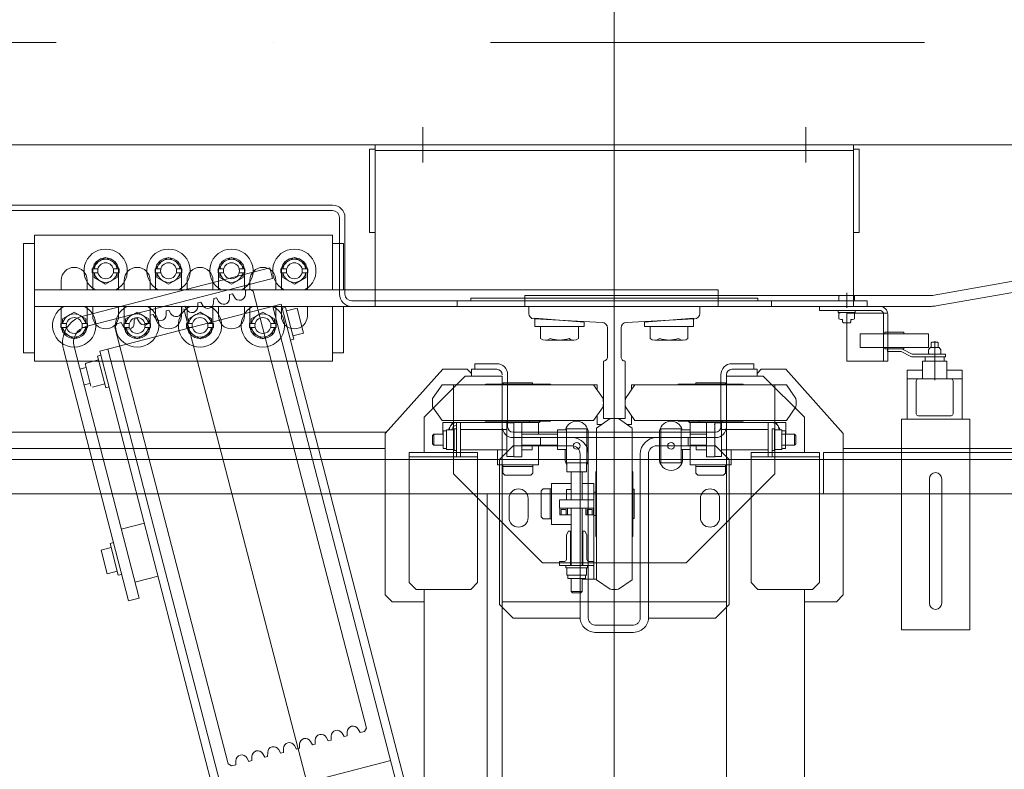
# Model space of a CAD drawing. Header units: millimetres. Extents: x 144573 to 336993, y 74252 to 247042.
# Tile 136 of 256: x 162290 to 163010, y 185924 to 186472. Entities that reach past the tile are written whole.
import ezdxf

# ---------------------------------------------------------------- set-up
doc = ezdxf.new("R2010")
doc.units = ezdxf.units.MM
doc.linetypes.add('ČERCHOVANÁ', pattern=[25.4, 12.7, -6.35, 0, -6.35])
for name, color, linetype, lineweight in [('NOVÁ TENKÁ', 255, 'Continuous', 0), ('OSY', 255, 'Continuous', 0), ('TEXT_35', 255, 'Continuous', 0), ('ŽB', 255, 'Continuous', 0)]:
    doc.layers.add(name, color=color, linetype=linetype, lineweight=lineweight)

# ---------------------------------------------------------------- blocks, each defined once
blk = doc.blocks.new('ev výtah')
at = {"layer": 'NOVÁ TENKÁ'}
for p, q in [((31110.44, 11297.41), (31110.44, 12972.41)), ((31085.44, 11297.41), (31085.44, 12947.41)), ((31118.44, 12196.91), (31118.44, 12529.41)), ((31130.44, 12196.01), (31130.44, 12511.41)), ((31292.44, 12476.91), (31292.44, 12235.41)), ((31296.44, 12476.91), (31296.44, 12235.41)), ((31188.44, 12461.41), (31268.44, 12461.41)), ((31188.44, 12453.41), (31188.44, 12461.41)), ((31268.44, 12453.41), (31268.44, 12461.41)), ((31182.44, 12235.41), (31182.44, 12453.41)), ((31182.44, 12453.41), (31274.44, 12453.41)), ((31222.44, 12453.41), (31222.44, 11953.41)), ((31234.44, 12453.41), (31234.44, 11953.41)), ((31274.44, 12453.41), (31274.44, 12235.41)), ((31007.05, 12384.76), (31191.01, 12432.3)), ((31203.55, 12432.88), (31198.66, 12424.41)), ((31207.03, 12432.88), (31203.55, 12432.88)), ((31209.85, 12434.19), (31207.03, 12434.19)), ((31207.03, 12434.19), (31207.03, 12430.05)), ((31208.44, 12433.91), (31217.44, 12433.91)), ((31209.85, 12430.05), (31209.85, 12434.19)), ((31213.33, 12432.88), (31209.85, 12432.88)), ((31218.22, 12424.41), (31213.33, 12432.88)), ((31217.44, 12433.91), (31222.44, 12433.91)), ((31241.44, 12433.91), (31234.44, 12433.91)), ((31009.05, 12377.02), (31193.01, 12424.56)), ((31198.66, 12424.41), (31203.55, 12415.94)), ((31213.33, 12415.94), (31218.22, 12424.41)), ((31179.78, 12416.21), (31164.09, 12412.16)), ((31164.93, 12417.3), (31166.12, 12412.68)), ((31176.55, 12420.31), (31177.74, 12415.69)), ((31183.21, 12406.53), (31180.87, 12415.57)), ((31203.55, 12415.94), (31207.03, 12415.94)), ((31207.03, 12414.63), (31207.03, 12418.76)), ((31207.63, 12415.94), (31242.91, 12279.43)), ((31208.44, 12414.91), (31217.44, 12414.91)), ((31209.85, 12418.76), (31209.85, 12414.63)), ((31209.85, 12415.94), (31213.33, 12415.94)), ((31215.37, 12417.95), (31250.66, 12281.43)), ((31217.44, 12414.91), (31222.44, 12414.91)), ((31234.44, 12414.91), (31241.44, 12414.91)), ((31165.78, 12402.03), (31163.45, 12411.06)), ((31209.85, 12414.63), (31207.03, 12414.63)), ((31222.44, 12410.91), (31215.44, 12410.91)), ((31239.44, 12410.91), (31234.44, 12410.91)), ((31243.55, 12409.88), (31238.66, 12401.41)), ((31248.44, 12410.91), (31239.44, 12410.91)), ((31247.03, 12409.88), (31243.55, 12409.88)), ((31247.03, 12407.05), (31247.03, 12411.19)), ((31247.03, 12411.19), (31249.85, 12411.19)), ((31249.85, 12411.19), (31249.85, 12407.05)), ((31253.33, 12409.88), (31249.85, 12409.88)), ((31258.22, 12401.41), (31253.33, 12409.88)), ((31189.64, 12405.61), (30700.71, 12279.25)), ((31044.24, 12404.7), (31026.82, 12400.2)), ((31044.24, 12404.7), (31044.45, 12403.93)), ((31046.12, 12397.44), (31044.45, 12403.93)), ((31186.11, 12407.28), (31162.87, 12401.28)), ((31163.5, 12398.86), (31162.87, 12401.28)), ((31186.74, 12404.86), (31186.11, 12407.28)), ((31224, 12272.99), (31189.64, 12405.61)), ((31238.66, 12401.41), (31243.55, 12392.94)), ((31253.33, 12392.94), (31258.22, 12401.41)), ((30887.84, 12311.85), (31207.28, 12394.64)), ((31049.03, 12398.19), (31025.79, 12392.19)), ((31027.02, 12399.42), (31026.82, 12400.2)), ((31028.69, 12392.94), (31027.02, 12399.42)), ((31049.65, 12395.77), (31049.03, 12398.19)), ((31074.86, 12369.75), (31191.14, 12399.8)), ((31207.28, 12394.64), (31209.72, 12393.21)), ((31247.03, 12395.76), (31247.03, 12391.63)), ((31249.85, 12391.63), (31249.85, 12395.76)), ((31026.41, 12389.77), (31025.79, 12392.19)), ((31063.78, 12373.09), (31059.4, 12390.03)), ((31203.55, 12386.88), (31198.66, 12378.41)), ((31207.03, 12386.88), (31203.55, 12386.88)), ((31209.85, 12388.19), (31207.03, 12388.19)), ((31207.03, 12388.19), (31207.03, 12384.05)), ((31208.03, 12388.54), (31210.56, 12389.97)), ((31208.44, 12387.91), (31217.44, 12387.91)), ((31209.72, 12393.21), (31210.56, 12389.97)), ((31209.85, 12384.05), (31209.85, 12388.19)), ((31213.33, 12386.88), (31209.85, 12386.88)), ((31218.22, 12378.41), (31213.33, 12386.88)), ((31215.44, 12391.91), (31222.44, 12391.91)), ((31217.44, 12387.91), (31222.44, 12387.91)), ((31239.44, 12391.91), (31234.44, 12391.91)), ((31241.44, 12387.91), (31234.44, 12387.91)), ((31248.44, 12391.91), (31239.44, 12391.91)), ((31243.55, 12392.94), (31247.03, 12392.94)), ((31247.03, 12391.63), (31249.85, 12391.63)), ((31249.85, 12392.94), (31253.33, 12392.94)), ((31007.05, 12384.76), (31009.05, 12377.02)), ((31025.05, 12363.08), (31020.67, 12380.02)), ((31213.02, 12380.47), (31210.11, 12380.5)), ((31213.02, 12380.47), (31213.57, 12378.36)), ((31198.66, 12378.41), (31203.55, 12369.94)), ((31207.03, 12368.63), (31207.03, 12372.76)), ((31209.85, 12372.76), (31209.85, 12368.63)), ((31211.04, 12376.92), (31213.57, 12378.36)), ((31213.33, 12369.94), (31218.22, 12378.41)), ((31074.86, 12369.75), (30711.89, 12275.95)), ((31203.55, 12369.94), (31207.03, 12369.94)), ((31209.85, 12368.63), (31207.03, 12368.63)), ((31208.44, 12368.91), (31217.44, 12368.91)), ((31209.85, 12369.94), (31213.33, 12369.94)), ((31216.03, 12368.86), (31213.12, 12368.88)), ((31214.05, 12365.31), (31216.58, 12366.74)), ((31222.44, 12364.91), (31215.44, 12364.91)), ((31216.03, 12368.86), (31216.58, 12366.74)), ((31217.44, 12368.91), (31222.44, 12368.91)), ((31234.44, 12368.91), (31241.44, 12368.91)), ((31239.44, 12364.91), (31234.44, 12364.91)), ((31248.44, 12364.91), (31239.44, 12364.91)), ((31247.03, 12361.05), (31247.03, 12365.19)), ((31247.03, 12365.19), (31249.85, 12365.19)), ((31249.85, 12365.19), (31249.85, 12361.05)), ((31219.04, 12357.24), (31216.13, 12357.26)), ((31219.04, 12357.24), (31219.59, 12355.12)), ((31243.55, 12363.88), (31238.66, 12355.41)), ((31247.03, 12363.88), (31243.55, 12363.88)), ((31253.33, 12363.88), (31249.85, 12363.88)), ((31258.22, 12355.41), (31253.33, 12363.88)), ((31217.06, 12353.69), (31219.59, 12355.12)), ((31238.66, 12355.41), (31243.55, 12346.94)), ((31253.33, 12346.94), (31258.22, 12355.41)), ((28799.89, 11715.83), (31220.68, 12344.14)), ((31215.44, 12345.91), (31222.44, 12345.91)), ((31222.06, 12345.62), (31219.14, 12345.65)), ((31220.07, 12342.07), (31222.6, 12343.51)), ((31222.06, 12345.62), (31222.6, 12343.51)), ((31239.44, 12345.91), (31234.44, 12345.91)), ((31248.44, 12345.91), (31239.44, 12345.91)), ((31243.55, 12346.94), (31247.03, 12346.94)), ((31247.03, 12349.76), (31247.03, 12345.63)), ((31247.03, 12345.63), (31249.85, 12345.63)), ((31249.85, 12345.63), (31249.85, 12349.76)), ((31249.85, 12346.94), (31253.33, 12346.94)), ((31203.55, 12340.88), (31198.66, 12332.41)), ((31207.03, 12340.88), (31203.55, 12340.88)), ((31209.85, 12342.19), (31207.03, 12342.19)), ((31207.03, 12342.19), (31207.03, 12338.05)), ((31208.44, 12341.91), (31217.44, 12341.91)), ((31209.85, 12338.05), (31209.85, 12342.19)), ((31213.33, 12340.88), (31209.85, 12340.88)), ((31218.22, 12332.41), (31213.33, 12340.88)), ((31217.44, 12341.91), (31222.44, 12341.91)), ((31241.44, 12341.91), (31234.44, 12341.91)), ((31198.66, 12332.41), (31203.55, 12323.94)), ((31213.33, 12323.94), (31218.22, 12332.41)), ((31225.07, 12334.01), (31222.15, 12334.03)), ((31223.08, 12330.46), (31225.61, 12331.89)), ((31225.07, 12334.01), (31225.61, 12331.89)), ((31203.55, 12323.94), (31207.03, 12323.94)), ((31207.03, 12322.63), (31207.03, 12326.76)), ((31209.85, 12322.63), (31207.03, 12322.63)), ((31208.44, 12322.91), (31217.44, 12322.91)), ((31209.85, 12326.76), (31209.85, 12322.63)), ((31209.85, 12323.94), (31213.33, 12323.94)), ((31217.44, 12322.91), (31222.44, 12322.91)), ((31228.08, 12322.39), (31225.16, 12322.42)), ((31228.08, 12322.39), (31228.63, 12320.28)), ((31234.44, 12322.91), (31241.44, 12322.91)), ((31222.44, 12318.91), (31215.44, 12318.91)), ((31226.09, 12318.84), (31228.63, 12320.28)), ((31239.44, 12318.91), (31234.44, 12318.91)), ((31243.55, 12317.88), (31238.66, 12309.41)), ((31248.44, 12318.91), (31239.44, 12318.91)), ((31247.03, 12317.88), (31243.55, 12317.88)), ((31247.03, 12315.05), (31247.03, 12319.19)), ((31247.03, 12319.19), (31249.85, 12319.19)), ((31249.85, 12319.19), (31249.85, 12315.05)), ((31253.33, 12317.88), (31249.85, 12317.88)), ((31258.22, 12309.41), (31253.33, 12317.88)), ((30890.33, 12192.96), (30859.05, 12313.98)), ((30887.84, 12311.84), (30886.41, 12309.41)), ((30886.41, 12309.41), (30887.24, 12306.17)), ((31231.09, 12310.78), (31228.18, 12310.8)), ((31229.1, 12307.22), (31231.64, 12308.66)), ((31231.09, 12310.78), (31231.64, 12308.66)), ((31238.66, 12309.41), (31243.55, 12300.94)), ((31253.33, 12300.94), (31258.22, 12309.41)), ((30890.16, 12306.15), (30887.24, 12306.17)), ((31215.44, 12299.91), (31222.44, 12299.91)), ((31239.44, 12299.91), (31234.44, 12299.91)), ((31248.44, 12299.91), (31239.44, 12299.91)), ((31243.55, 12300.94), (31247.03, 12300.94)), ((31247.03, 12303.76), (31247.03, 12299.63)), ((31247.03, 12299.63), (31249.85, 12299.63)), ((31249.85, 12299.63), (31249.85, 12303.76)), ((31249.85, 12300.94), (31253.33, 12300.94)), ((30889.71, 12296.67), (30892.24, 12298.11)), ((30889.71, 12296.67), (30890.25, 12294.55)), ((30893.17, 12294.53), (30890.25, 12294.55)), ((31233.5, 12293.49), (30914.06, 12210.69)), ((31203.55, 12294.88), (31198.66, 12286.41)), ((31207.03, 12294.88), (31203.55, 12294.88)), ((31209.85, 12296.19), (31207.03, 12296.19)), ((31207.03, 12296.19), (31207.03, 12292.05)), ((31208.44, 12295.91), (31217.44, 12295.91)), ((31209.85, 12292.05), (31209.85, 12296.19)), ((31213.33, 12294.88), (31209.85, 12294.88)), ((31218.22, 12286.41), (31213.33, 12294.88)), ((31217.44, 12295.91), (31222.44, 12295.91)), ((31234.1, 12299.16), (31231.19, 12299.18)), ((31234.94, 12295.92), (31233.5, 12293.49)), ((31234.1, 12299.16), (31234.94, 12295.92)), ((31241.44, 12295.91), (31234.44, 12295.91)), ((30892.72, 12285.05), (30895.25, 12286.49)), ((31198.66, 12286.41), (31203.55, 12277.94)), ((31213.33, 12277.94), (31218.22, 12286.41)), ((29162.43, 11744.97), (31222.42, 12279.09)), ((30892.72, 12285.05), (30893.27, 12282.94)), ((30896.18, 12282.91), (30893.27, 12282.94)), ((31207.03, 12276.63), (31207.03, 12280.76)), ((31209.85, 12280.76), (31209.85, 12276.63)), ((31250.66, 12281.43), (31242.91, 12279.43)), ((30734.99, 12146.61), (31224, 12272.99)), ((30895.73, 12273.44), (30898.26, 12274.87)), ((30895.73, 12273.44), (30896.28, 12271.32)), ((30899.19, 12271.3), (30896.28, 12271.32)), ((31203.55, 12277.94), (31207.03, 12277.94)), ((31209.85, 12276.63), (31207.03, 12276.63)), ((31208.44, 12276.91), (31217.44, 12276.91)), ((31209.85, 12277.94), (31213.33, 12277.94)), ((31222.44, 12272.91), (31215.44, 12272.91)), ((31217.44, 12276.91), (31222.44, 12276.91)), ((31221.02, 12272.22), (31221.64, 12269.8)), ((31234.44, 12276.91), (31241.44, 12276.91)), ((31239.44, 12272.91), (31234.44, 12272.91)), ((31243.55, 12271.88), (31238.66, 12263.41)), ((31248.44, 12272.91), (31239.44, 12272.91)), ((31247.03, 12271.88), (31243.55, 12271.88)), ((31247.03, 12269.05), (31247.03, 12273.19)), ((31247.03, 12273.19), (31249.85, 12273.19)), ((31249.85, 12273.19), (31249.85, 12269.05)), ((31253.33, 12271.88), (31249.85, 12271.88)), ((31258.22, 12263.41), (31253.33, 12271.88)), ((31197.78, 12266.22), (31198.41, 12263.8)), ((31198.41, 12263.8), (31221.64, 12269.8)), ((31202.83, 12256.68), (31200.83, 12264.42)), ((31219.22, 12269.18), (31221.22, 12261.43)), ((30898.74, 12261.82), (30901.27, 12263.26)), ((30898.74, 12261.82), (30899.29, 12259.71)), ((30902.2, 12259.68), (30899.29, 12259.71)), ((31202.83, 12256.68), (31221.22, 12261.43)), ((31238.66, 12263.41), (31243.55, 12254.94)), ((31247.03, 12257.76), (31247.03, 12253.63)), ((31249.85, 12253.63), (31249.85, 12257.76)), ((31253.33, 12254.94), (31258.22, 12263.41)), ((30901.75, 12250.21), (30904.28, 12251.64)), ((30901.75, 12250.21), (30902.3, 12248.09)), ((31215.44, 12253.91), (31222.44, 12253.91)), ((31239.44, 12253.91), (31234.44, 12253.91)), ((31248.44, 12253.91), (31239.44, 12253.91)), ((31243.55, 12254.94), (31247.03, 12254.94)), ((31247.03, 12253.63), (31249.85, 12253.63)), ((31249.85, 12254.94), (31253.33, 12254.94)), ((30905.21, 12248.07), (30902.3, 12248.09)), ((30904.76, 12238.59), (30907.29, 12240.03)), ((30904.76, 12238.59), (30905.31, 12236.47)), ((30908.22, 12236.45), (30905.31, 12236.47)), ((31222.44, 12235.41), (31182.44, 12235.41)), ((31188.44, 12227.41), (31188.44, 12235.41)), ((31274.44, 12235.41), (31234.44, 12235.41)), ((31268.44, 12227.41), (31268.44, 12235.41)), ((30907.77, 12226.97), (30910.31, 12228.41)), ((31287.44, 12230.41), (31231.44, 12230.41)), ((30907.77, 12226.97), (30908.32, 12224.86)), ((30911.23, 12224.83), (30908.32, 12224.86)), ((31222.44, 12227.41), (31188.44, 12227.41)), ((31226.44, 11914.41), (31226.44, 12221.41)), ((31287.44, 12226.41), (31231.44, 12226.41)), ((31268.44, 12227.41), (31234.44, 12227.41)), ((30910.78, 12215.36), (30913.32, 12216.79)), ((30910.78, 12215.36), (30911.62, 12212.12)), ((30911.62, 12212.12), (30914.06, 12210.69)), ((31307.23, 12204.41), (31222.44, 12204.41)), ((31222.44, 12204.41), (31222.44, 11854.41)), ((31222.44, 11854.41), (31222.44, 12204.41)), ((31222.44, 12204.41), (31222.44, 11854.41)), ((31226.44, 12204.41), (31226.44, 11854.41)), ((31275.44, 12204.41), (31340.44, 12204.41)), ((31336.44, 12204.41), (31336.44, 11854.41)), ((31340.44, 12204.41), (31340.44, 11854.41)), ((31340.44, 11854.41), (31340.44, 12204.41)), ((31340.44, 12204.41), (31340.44, 11854.41)), ((31011.44, 12196.91), (31006.44, 12191.91)), ((31006.44, 12191.91), (31006.44, 12168.41)), ((31129.44, 12196.91), (31011.44, 12196.91)), ((31176.44, 12154.91), (31129.44, 12196.91)), ((31020.44, 12179.41), (31015.44, 12174.41)), ((31020.44, 12179.41), (31115.44, 12179.41)), ((31112.44, 12129.41), (31112.44, 12179.41)), ((31115.44, 12129.41), (31115.44, 12179.41)), ((31015.44, 12174.41), (31015.44, 12134.41)), ((31015.44, 12168.41), (28879.44, 12168.41)), ((31141.44, 12168.41), (31115.44, 12168.41)), ((31171.44, 12138.41), (31141.44, 12168.41)), ((31353.34, 12169.44), (31327.53, 12169.44)), ((31121.94, 12162.29), (31120.94, 12161.29)), ((31128.94, 12161.29), (31120.94, 12161.29)), ((31120.94, 12161.29), (31120.94, 12154.51)), ((31127.94, 12162.29), (31121.94, 12162.29)), ((31128.94, 12161.29), (31127.94, 12162.29)), ((31128.94, 12161.29), (31128.94, 12154.51)), ((31148.94, 12162.29), (31138.94, 12155.29)), ((31154.94, 12162.29), (31164.94, 12155.29)), ((31132.13, 12152.01), (31117.75, 12152.01)), ((31117.75, 12146.91), (31117.75, 12152.01)), ((31118.44, 12154.51), (31118.44, 12152.01)), ((31118.44, 12154.51), (31131.44, 12154.51)), ((31128.94, 12154.91), (31137.44, 12154.91)), ((31131.44, 12154.51), (31131.44, 12152.01)), ((31132.13, 12146.91), (31132.13, 12152.01)), ((31137.44, 12084.91), (31137.44, 12154.91)), ((31137.44, 12154.41), (31137.44, 12084.41)), ((31137.44, 12154.41), (31137.44, 12084.41)), ((31138.94, 12155.29), (31138.94, 12099.91)), ((31164.94, 12155.29), (31164.94, 12099.91)), ((31176.44, 12154.91), (31176.44, 12151.91)), ((31176.44, 12136.91), (31176.44, 12151.91)), ((31099.94, 12146.91), (31034.94, 12081.91)), ((31164.94, 12146.91), (31099.94, 12146.91)), ((31112.44, 12144.91), (31124.94, 12144.91)), ((31112.44, 12141.91), (31112.44, 12144.91)), ((31112.44, 12141.91), (31115.94, 12141.91)), ((31134.44, 12141.91), (31113.94, 12141.91)), ((31113.94, 12141.91), (31134.44, 12141.91)), ((31132.94, 12146.51), (31116.94, 12146.51)), ((31116.94, 12146.51), (31116.94, 12144.91)), ((31116.94, 12144.91), (31132.94, 12144.91)), ((31117.44, 12141.91), (31117.44, 12107.91)), ((31119.55, 12146.51), (31130.33, 12146.51)), ((31137.44, 12144.91), (31124.94, 12144.91)), ((31132.44, 12141.91), (31132.44, 12107.91)), ((31132.94, 12144.91), (31132.94, 12146.51)), ((31137.44, 12141.91), (31133.94, 12141.91)), ((31137.44, 12141.91), (31137.44, 12144.91)), ((31222.44, 12144.41), (31222.44, 11844.41)), ((31222.44, 12144.41), (31226.44, 12144.41)), ((31226.44, 12144.41), (31226.44, 11844.41)), ((31015.44, 12134.41), (31020.44, 12129.41)), ((31171.44, 12119.41), (31171.44, 12138.41)), ((31173.44, 12133.91), (31176.44, 12136.91)), ((31226.44, 12134.41), (31228.44, 12134.41)), ((31228.44, 12134.41), (31228.44, 12029.41)), ((31020.44, 12129.41), (31115.44, 12129.41)), ((31171.44, 12133.91), (31176.44, 12133.91)), ((31176.44, 12131.41), (31176.44, 12133.91)), ((31176.44, 12131.41), (31180.44, 12131.41)), ((31176.44, 12131.41), (31176.44, 12115.41)), ((31180.44, 12131.41), (31180.44, 12115.41)), ((31085.44, 12122.41), (28935.44, 12122.41)), ((31138.44, 12099.91), (31138.44, 12123.41)), ((31165.44, 12099.91), (31165.44, 12123.41)), ((31004.44, 12113.41), (30994.44, 12103.41)), ((31110.44, 12113.41), (31004.44, 12113.41)), ((31106.44, 12114.91), (31106.44, 12099.91)), ((31117.44, 12114.91), (31106.44, 12114.91)), ((31120.44, 12103.41), (31110.44, 12113.41)), ((31171.44, 12119.41), (31171.44, 12111.41)), ((31171.44, 12111.41), (28848.44, 12111.41)), ((31006.44, 12111.41), (31006.44, 11947.41)), ((31098.94, 12109.39), (31100.41, 12110.86)), ((31098.94, 12090.42), (31098.94, 12109.39)), ((31106.44, 12110.86), (31100.41, 12110.86)), ((31105.44, 12110.86), (31105.44, 12099.91)), ((31106.44, 12110.86), (31106.44, 12099.91)), ((31112.69, 12107.91), (31124.94, 12107.91)), ((31112.69, 12102.91), (31112.69, 12107.91)), ((31137.19, 12107.91), (31124.94, 12107.91)), ((31172.44, 12107.41), (31134.44, 12107.41)), ((31137.19, 12102.91), (31137.19, 12107.91)), ((31137.44, 12091.41), (31137.44, 12108.41)), ((31138.44, 12108.41), (31137.44, 12108.41)), ((31165.44, 12110.66), (31166.44, 12110.66)), ((31166.44, 12110.66), (31166.44, 12099.91)), ((30994.44, 12060.41), (30994.44, 12103.41)), ((31105.44, 12088.96), (31105.44, 12099.91)), ((31106.44, 12084.91), (31106.44, 12099.91)), ((31106.44, 12088.96), (31106.44, 12099.91)), ((31112.44, 12096.91), (31112.44, 12102.91)), ((31112.44, 12102.91), (31137.44, 12102.91)), ((31120.44, 12103.41), (31120.44, 12060.41)), ((31137.19, 12102.91), (31124.94, 12102.91)), ((31126.44, 12103.41), (31126.44, 12029.41)), ((31130.44, 12103.41), (31130.44, 12029.41)), ((31138.44, 12099.91), (31138.44, 12076.41)), ((31138.94, 12044.52), (31138.94, 12099.91)), ((31164.94, 12044.52), (31164.94, 12099.91)), ((31165.44, 12099.91), (31165.44, 12076.41)), ((31166.44, 12089.16), (31166.44, 12099.91)), ((31112.44, 12096.91), (31137.44, 12096.91)), ((31117.44, 12096.91), (31117.44, 12089.36)), ((31117.44, 12094.91), (31117.44, 12096.91)), ((31120.94, 12096.91), (31120.94, 12070.91)), ((31128.94, 12096.91), (31128.94, 12070.91)), ((31138.44, 12091.41), (31137.44, 12091.41)), ((31222.44, 12094.91), (31222.44, 11797.45)), ((31222.44, 12094.91), (31230.44, 12094.91)), ((31230.44, 12094.91), (31230.44, 11797.45)), ((31098.94, 12090.42), (31100.41, 12088.96)), ((31106.44, 12088.96), (31100.41, 12088.96)), ((31120.94, 12084.91), (31106.44, 12084.91)), ((31120.94, 12089.36), (31117.44, 12089.36)), ((31128.94, 12084.91), (31137.44, 12084.91)), ((31138.44, 12083.41), (31137.44, 12084.41)), ((31138.44, 12083.41), (31137.44, 12084.41)), ((31165.44, 12089.16), (31166.44, 12089.16)), ((31207.81, 12087.41), (31207.81, 12051.41)), ((31207.81, 12087.41), (31213.71, 12087.41)), ((31210.81, 12051.41), (31213.71, 12087.41)), ((31034.94, 12081.91), (31034.94, 11976.91)), ((31068.46, 12082.91), (31066.99, 12081.44)), ((31066.99, 12075.41), (31066.99, 12081.44)), ((31066.99, 12076.41), (31077.94, 12076.41)), ((31087.42, 12082.91), (31068.46, 12082.91)), ((31088.89, 12076.41), (31077.94, 12076.41)), ((31087.42, 12082.91), (31088.89, 12081.44)), ((31088.89, 12075.41), (31088.89, 12081.44)), ((31120.44, 12083.41), (31126.44, 12083.41)), ((31126.44, 12083.41), (31126.44, 12060.41)), ((31197.71, 12079.8), (31197.71, 12059.01)), ((31199.01, 12083.26), (31207.81, 12083.26)), ((31207.81, 12083.26), (31207.81, 12055.55)), ((31032.94, 12069.41), (31032.94, 12056.91)), ((31035.94, 12069.41), (31032.94, 12069.41)), ((31035.94, 12069.41), (31035.94, 12065.91)), ((31062.94, 12075.41), (31077.94, 12075.41)), ((31062.94, 12060.91), (31062.94, 12075.41)), ((31066.99, 12075.41), (31077.94, 12075.41)), ((31074.94, 12069.41), (31074.94, 12044.41)), ((31080.94, 12069.41), (31074.94, 12069.41)), ((31092.94, 12075.41), (31077.94, 12075.41)), ((31088.89, 12075.41), (31077.94, 12075.41)), ((31080.94, 12069.41), (31080.94, 12044.41)), ((31092.94, 12060.91), (31092.94, 12075.41)), ((31117.75, 12064.41), (31117.75, 12070.91)), ((31117.75, 12070.91), (31132.13, 12070.91)), ((31132.13, 12064.41), (31132.13, 12070.91)), ((31023.34, 12050.41), (31023.34, 12063.41)), ((31023.34, 12063.41), (31025.84, 12063.41)), ((31025.84, 12064.1), (31025.84, 12049.72)), ((31031.34, 12064.1), (31025.84, 12064.1)), ((31031.34, 12064.91), (31031.34, 12048.91)), ((31032.94, 12064.91), (31031.34, 12064.91)), ((31031.34, 12051.51), (31031.34, 12062.3)), ((31032.94, 12048.91), (31032.94, 12064.91)), ((31035.95, 12066.2), (31036.08, 12065.26)), ((31037.44, 12064.41), (31055.34, 12064.41)), ((31057.94, 12062.91), (31055.34, 12064.41)), ((31057.94, 12062.91), (31057.94, 12060.91)), ((31069.94, 12069.16), (31069.94, 12060.91)), ((31069.94, 12069.16), (31074.94, 12069.16)), ((31069.94, 12068.16), (31073.94, 12068.16)), ((31069.94, 12064.66), (31073.94, 12064.66)), ((31069.94, 12063.66), (31074.94, 12063.66)), ((31073.94, 12068.16), (31073.94, 12064.66)), ((31073.94, 12064.66), (31073.94, 12066.41)), ((31074.94, 12069.16), (31074.94, 12056.91)), ((31082.94, 12064.41), (31080.94, 12064.41)), ((31080.94, 12064.41), (31088.49, 12064.41)), ((31088.49, 12060.91), (31088.49, 12064.41)), ((31101.43, 12049.72), (31101.43, 12064.1)), ((31107.94, 12064.1), (31101.43, 12064.1)), ((31107.93, 12062.31), (31107.93, 12051.52)), ((31107.94, 12064.41), (31132.94, 12064.41)), ((31107.94, 12064.41), (31107.94, 12049.41)), ((31110.94, 12065.41), (31117.75, 12065.41)), ((31130.33, 12064.41), (31119.55, 12064.41)), ((31132.94, 12064.41), (31132.94, 12049.41)), ((30994.44, 12060.41), (30994.44, 12054.41)), ((31012.94, 12059.91), (31013.94, 12060.91)), ((31012.94, 12053.91), (31012.94, 12059.91)), ((31013.94, 12060.91), (31023.34, 12060.91)), ((31013.94, 12052.91), (31013.94, 12060.91)), ((31057.94, 12061.41), (31032.94, 12061.41)), ((31032.94, 12060.91), (31074.94, 12060.91)), ((31032.94, 12049.41), (31032.94, 12056.91)), ((31032.94, 12044.41), (31032.94, 12056.91)), ((31074.94, 12044.66), (31074.94, 12056.91)), ((31080.94, 12060.91), (31101.43, 12060.91)), ((31164.94, 12056.91), (31164.94, 12041.91)), ((31207.81, 12055.55), (31199.01, 12055.55)), ((30994.44, 12054.41), (31114.44, 12054.41)), ((30994.44, 12048.41), (31114.44, 12048.41)), ((31013.94, 12052.91), (31012.94, 12053.91)), ((31013.94, 12052.91), (31023.34, 12052.91)), ((31022.94, 12052.91), (31022.94, 12044.41)), ((31022.94, 12052.91), (31022.94, 12042.41)), ((31023.34, 12050.41), (31025.84, 12050.41)), ((31031.34, 12049.72), (31025.84, 12049.72)), ((31031.34, 12048.91), (31032.94, 12048.91)), ((31032.94, 12049.41), (31032.94, 12053.91)), ((31032.94, 12052.91), (31074.94, 12052.91)), ((31057.94, 12052.41), (31032.94, 12052.41)), ((31035.94, 12044.41), (31035.94, 12047.91)), ((31037.44, 12049.41), (31055.34, 12049.41)), ((31057.94, 12050.91), (31055.34, 12049.41)), ((31057.94, 12050.91), (31057.94, 12052.91)), ((31069.94, 12044.41), (31069.94, 12050.16)), ((31069.94, 12050.16), (31074.94, 12050.16)), ((31069.94, 12049.16), (31073.94, 12049.16)), ((31073.94, 12045.91), (31073.94, 12049.16)), ((31073.94, 12045.66), (31073.94, 12049.16)), ((31080.94, 12052.91), (31101.43, 12052.91)), ((31092.94, 12052.91), (31092.94, 12044.41)), ((31107.94, 12049.72), (31101.43, 12049.72)), ((31132.94, 12049.41), (31107.94, 12049.41)), ((31129.94, 12048.41), (31110.94, 12048.41)), ((31207.81, 12051.41), (31210.81, 12051.41)), ((30983.98, 12042.41), (30983.98, 12016.41)), ((30983.98, 12016.41), (30983.98, 12042.41)), ((30989.21, 12016.41), (30989.21, 12042.41)), ((31015.55, 12032.41), (31022.56, 12042.41)), ((31022.56, 12042.41), (31077.94, 12042.41)), ((31035.94, 12044.41), (31022.94, 12044.41)), ((31092.94, 12044.41), (31034.28, 12044.41)), ((31077.94, 12042.91), (31054.44, 12042.91)), ((31086.44, 12044.41), (31069.44, 12044.41)), ((31069.44, 12042.91), (31069.44, 12044.41)), ((31069.94, 12045.66), (31073.94, 12045.66)), ((31069.94, 12044.66), (31074.94, 12044.66)), ((31069.94, 12044.66), (31074.94, 12044.66)), ((31077.94, 12042.91), (31101.44, 12042.91)), ((31133.32, 12042.41), (31077.94, 12042.41)), ((31086.44, 12042.91), (31086.44, 12044.41)), ((31140.32, 12032.41), (31133.32, 12042.41)), ((31142.68, 12041.91), (31135.94, 12041.91)), ((31135.94, 12041.91), (31135.94, 12038.67)), ((31148.94, 12037.52), (31138.94, 12044.52)), ((31154.94, 12037.52), (31164.94, 12044.52)), ((31164.94, 12041.91), (31161.2, 12041.91)), ((28290.44, 12029.41), (31540.44, 12029.41)), ((28880.44, 12029.41), (31140.44, 12029.41)), ((28935.44, 12029.41), (31085.44, 12029.41)), ((31015.55, 12026.41), (31022.56, 12016.41)), ((31126.44, 12029.41), (31126.44, 11955.41)), ((31130.44, 12029.41), (31130.44, 11955.41)), ((31140.32, 12026.41), (31133.32, 12016.41)), ((31160.62, 12029.41), (31284.26, 12029.41)), ((31222.44, 12029.41), (31340.44, 12029.41)), ((31222.44, 12029.41), (31222.44, 11814.96)), ((31228.44, 11924.41), (31228.44, 12029.41)), ((31135.94, 12016.91), (31135.94, 12020.14)), ((31148.94, 12021.29), (31138.94, 12014.29)), ((31154.94, 12021.29), (31164.94, 12014.29)), ((31022.56, 12016.41), (31077.94, 12016.41)), ((31077.94, 12015.91), (31054.44, 12015.91)), ((31067.19, 12015.91), (31067.19, 12014.91)), ((31067.19, 12014.91), (31077.94, 12014.91)), ((31133.32, 12016.41), (31077.94, 12016.41)), ((31077.94, 12015.91), (31101.44, 12015.91)), ((31088.69, 12014.91), (31077.94, 12014.91)), ((31088.69, 12015.91), (31088.69, 12014.91)), ((31142.68, 12016.91), (31135.94, 12016.91)), ((31138.94, 12014.29), (31138.94, 11958.91)), ((31164.94, 12016.91), (31161.2, 12016.91)), ((31164.94, 12001.91), (31164.94, 12016.91)), ((31164.94, 12014.29), (31164.94, 11958.91)), ((31114.44, 12010.41), (30994.44, 12010.41)), ((30994.44, 11998.41), (30994.44, 12004.41)), ((30994.44, 12004.41), (31114.44, 12004.41)), ((31207.81, 11971.41), (31207.81, 12007.41)), ((31207.81, 12007.41), (31210.81, 12007.41)), ((31210.81, 12007.41), (31213.71, 11971.41)), ((30994.44, 11955.41), (30994.44, 11998.41)), ((31120.44, 11998.41), (31120.44, 11955.41)), ((31126.44, 11998.41), (31126.44, 11975.41)), ((31197.71, 11979.01), (31197.71, 11999.8)), ((31207.81, 12003.26), (31199.01, 12003.26)), ((31207.81, 11975.55), (31207.81, 12003.26)), ((31107.94, 11995.41), (31132.94, 11995.41)), ((31107.94, 11980.41), (31107.94, 11995.41)), ((31110.94, 11996.41), (31129.94, 11996.41)), ((31132.94, 11980.41), (31132.94, 11995.41)), ((31126.44, 11979.41), (31126.44, 11989.41)), ((31099.94, 11911.91), (31034.94, 11976.91)), ((31132.94, 11980.41), (31107.94, 11980.41)), ((31117.75, 11979.41), (31110.94, 11979.41)), ((31117.75, 11980.41), (31117.75, 11973.91)), ((31119.55, 11980.41), (31130.33, 11980.41)), ((31132.13, 11980.41), (31132.13, 11973.91)), ((31138.44, 11958.91), (31138.44, 11982.41)), ((31165.44, 11958.91), (31165.44, 11982.41)), ((31098.94, 11968.39), (31100.41, 11969.86)), ((31098.94, 11968.39), (31098.94, 11958.91)), ((31106.44, 11969.86), (31100.41, 11969.86)), ((31105.44, 11969.86), (31105.44, 11958.91)), ((31106.44, 11973.91), (31106.44, 11958.91)), ((31120.94, 11973.91), (31106.44, 11973.91)), ((31106.44, 11969.86), (31106.44, 11958.91)), ((31117.44, 11969.46), (31117.44, 11961.91)), ((31120.94, 11969.46), (31117.44, 11969.46)), ((31130.33, 11973.91), (31119.55, 11973.91)), ((31120.44, 11975.41), (31126.44, 11975.41)), ((31120.94, 11961.91), (31120.94, 11973.91)), ((31128.94, 11961.91), (31128.94, 11973.91)), ((31128.94, 11973.91), (31137.44, 11973.91)), ((31138.44, 11975.41), (31137.44, 11974.41)), ((31137.44, 11904.41), (31137.44, 11974.41)), ((31137.44, 11973.91), (31137.44, 11903.91)), ((31165.44, 11969.66), (31166.44, 11969.66)), ((31166.44, 11969.66), (31166.44, 11958.91)), ((31199.01, 11975.55), (31207.81, 11975.55)), ((31207.81, 11971.41), (31213.71, 11971.41)), ((31112.44, 11961.91), (31137.44, 11961.91)), ((31112.44, 11961.91), (31112.44, 11955.91)), ((31138.44, 11967.41), (31137.44, 11967.41)), ((31137.44, 11967.41), (31137.44, 11950.41)), ((30994.44, 11955.41), (31004.44, 11945.41)), ((31098.94, 11949.42), (31098.94, 11958.91)), ((31105.44, 11947.96), (31105.44, 11958.91)), ((31106.44, 11943.91), (31106.44, 11958.91)), ((31106.44, 11947.96), (31106.44, 11958.91)), ((31110.44, 11945.41), (31120.44, 11955.41)), ((31112.44, 11955.91), (31137.44, 11955.91)), ((31112.69, 11955.91), (31124.94, 11955.91)), ((31112.69, 11955.91), (31112.69, 11950.91)), ((31134.44, 11955.91), (31113.94, 11955.91)), ((31137.19, 11955.91), (31124.94, 11955.91)), ((31137.19, 11955.91), (31137.19, 11950.91)), ((31138.44, 11958.91), (31138.44, 11935.41)), ((31138.94, 11903.52), (31138.94, 11958.91)), ((31164.94, 11903.52), (31164.94, 11958.91)), ((31165.44, 11958.91), (31165.44, 11935.41)), ((31166.44, 11948.16), (31166.44, 11958.91)), ((28849.44, 11947.41), (31171.44, 11947.41)), ((31098.94, 11949.42), (31100.41, 11947.96)), ((31106.44, 11947.96), (31100.41, 11947.96)), ((31112.69, 11950.91), (31124.94, 11950.91)), ((31117.44, 11916.91), (31117.44, 11950.91)), ((31137.19, 11950.91), (31124.94, 11950.91)), ((31132.44, 11916.91), (31132.44, 11950.91)), ((31134.44, 11951.41), (31172.44, 11951.41)), ((31134.44, 11947.41), (31172.44, 11947.41)), ((31138.44, 11950.41), (31137.44, 11950.41)), ((31165.44, 11948.16), (31166.44, 11948.16)), ((31171.44, 11939.41), (31171.44, 11947.41)), ((31234.44, 11953.41), (31222.44, 11953.41)), ((31004.44, 11945.41), (31110.44, 11945.41)), ((31117.44, 11943.91), (31106.44, 11943.91)), ((31176.44, 11943.41), (31176.44, 11927.41)), ((31180.44, 11943.41), (31180.44, 11927.41)), ((31171.44, 11939.41), (31171.44, 11920.41)), ((31020.44, 11929.41), (31015.44, 11924.41)), ((31020.44, 11929.41), (31115.44, 11929.41)), ((31112.44, 11929.41), (31112.44, 11879.41)), ((31115.44, 11929.41), (31115.44, 11879.41)), ((31176.44, 11927.41), (31180.44, 11927.41)), ((31176.44, 11927.41), (31176.44, 11924.91)), ((31015.44, 11924.41), (31015.44, 11884.41)), ((31141.44, 11890.41), (31171.44, 11920.41)), ((31176.44, 11924.91), (31171.44, 11924.91)), ((31176.44, 11921.91), (31173.44, 11924.91)), ((31176.44, 11906.91), (31176.44, 11921.91)), ((31226.44, 11924.41), (31228.44, 11924.41)), ((31164.94, 11911.91), (31099.94, 11911.91)), ((31112.44, 11916.91), (31115.94, 11916.91)), ((31112.44, 11916.91), (31112.44, 11913.91)), ((31112.44, 11913.91), (31124.94, 11913.91)), ((31113.94, 11916.91), (31134.44, 11916.91)), ((31133.94, 11916.91), (31115.94, 11916.91)), ((31116.94, 11913.91), (31132.94, 11913.91)), ((31116.94, 11912.31), (31116.94, 11913.91)), ((31132.94, 11912.31), (31116.94, 11912.31)), ((31117.75, 11912.31), (31117.75, 11906.81)), ((31119.55, 11912.31), (31130.33, 11912.31)), ((31132.13, 11912.31), (31132.13, 11906.81)), ((31132.94, 11913.91), (31132.94, 11912.31)), ((31137.44, 11916.91), (31133.94, 11916.91)), ((31137.44, 11916.91), (31137.44, 11913.91)), ((31222.44, 11914.41), (31226.44, 11914.41)), ((31132.13, 11906.81), (31117.75, 11906.81)), ((31118.44, 11904.31), (31118.44, 11906.81)), ((31118.44, 11904.31), (31131.44, 11904.31)), ((31120.94, 11897.52), (31120.94, 11906.81)), ((31128.94, 11897.52), (31128.94, 11906.81)), ((31128.94, 11903.91), (31137.44, 11903.91)), ((31129.44, 11861.91), (31176.44, 11903.91)), ((31131.44, 11904.31), (31131.44, 11906.81)), ((31176.44, 11906.91), (31176.44, 11903.91)), ((31128.94, 11897.52), (31120.94, 11897.52)), ((31121.94, 11896.52), (31120.94, 11897.52)), ((31127.94, 11896.52), (31121.94, 11896.52)), ((31128.94, 11897.52), (31127.94, 11896.52)), ((31148.94, 11896.52), (31138.94, 11903.52)), ((31154.94, 11896.52), (31164.94, 11903.52)), ((28879.44, 11890.41), (31015.44, 11890.41)), ((31006.44, 11890.41), (31006.44, 11866.91)), ((31141.44, 11890.41), (31115.44, 11890.41)), ((31353.34, 11889.38), (31327.53, 11889.38)), ((31015.44, 11884.41), (31020.44, 11879.41)), ((31020.44, 11879.41), (31109.44, 11879.41)), ((31085.44, 11876.41), (31115.44, 11876.41)), ((31085.44, 11650.41), (31085.44, 11876.41)), ((31112.44, 11879.41), (31109.44, 11879.41)), ((31112.44, 11879.41), (31115.44, 11879.41)), ((31115.44, 11876.41), (31115.44, 11650.41)), ((31222.44, 11879.41), (31219.44, 11879.41)), ((31219.44, 11859.41), (31219.44, 11879.41)), ((31222.44, 11835.41), (31222.44, 11879.41)), ((31006.44, 11866.91), (31011.44, 11861.91)), ((31129.44, 11861.91), (31011.44, 11861.91)), ((31118.44, 11529.41), (31118.44, 11861.91)), ((31212.84, 11862.41), (31212.84, 11863.74)), ((31217.3, 11865.18), (31213.38, 11865.18)), ((31217.84, 11865.66), (31219.44, 11865.66)), ((31217.84, 11853.16), (31217.84, 11865.66)), ((31217.84, 11863.74), (31217.84, 11859.41)), ((31219.44, 11859.41), (31219.44, 11865.66)), ((31226.44, 11865.18), (31229.9, 11865.18)), ((31226.44, 11853.63), (31226.44, 11865.18)), ((31230.44, 11855.08), (31230.44, 11863.74)), ((31217.44, 11859.41), (31182.44, 11859.41)), ((31182.44, 11829.41), (31182.44, 11859.41)), ((31212.84, 11855.08), (31212.84, 11856.41)), ((31217.3, 11853.63), (31213.38, 11853.63)), ((31217.44, 11829.49), (31217.44, 11859.41)), ((31217.84, 11853.16), (31219.44, 11853.16)), ((31219.44, 11835.41), (31219.44, 11859.41)), ((31232.23, 11859.41), (31221.44, 11859.41)), ((31222.44, 11854.41), (31307.23, 11854.41)), ((31229.9, 11853.63), (31226.44, 11853.63)), ((31340.44, 11854.41), (31275.44, 11854.41)), ((31192.44, 11849.59), (31202.44, 11849.59)), ((31222.44, 11844.41), (31226.44, 11844.41)), ((31216.44, 11832.41), (31182.44, 11832.41)), ((31191.44, 11831.59), (31192.44, 11831.59)), ((31192.44, 11831.59), (31191.44, 11831.59)), ((31203.44, 11831.59), (31202.44, 11831.59)), ((31202.44, 11831.59), (31203.44, 11831.59)), ((31203.44, 11817.59), (31203.44, 11831.59)), ((31216.44, 11829.41), (31182.44, 11829.41)), ((31189.44, 11829.59), (31189.44, 11820.09)), ((31189.44, 11829.59), (31191.44, 11829.59)), ((31202.44, 11799.59), (31202.44, 11824.59)), ((30985.84, 11819.41), (31139.84, 11819.41)), ((30985.84, 11819.41), (30985.84, 11769.41)), ((31139.84, 11769.41), (31139.84, 11819.41)), ((31189.2, 11819.15), (31185.91, 11812.97)), ((31190.97, 11818.2), (31187.67, 11812.03)), ((31191.44, 11817.59), (31192.44, 11817.59)), ((31202.44, 11817.59), (31203.44, 11817.59)), ((31139.84, 11815.09), (31175.84, 11815.09)), ((31169.44, 11775.09), (31169.44, 11815.09)), ((31175.84, 11804.09), (31175.84, 11815.09)), ((31185.44, 11787.09), (31185.44, 11811.09)), ((31187.44, 11787.09), (31187.44, 11811.09)), ((31142.44, 11783.09), (31142.44, 11807.09)), ((31143.94, 11808.59), (31167.94, 11808.59)), ((31169.44, 11804.09), (31182.44, 11804.09)), ((31182.44, 11786.09), (31182.44, 11804.09)), ((31005.34, 11798.91), (31096.34, 11798.91)), ((31182.44, 11802.09), (31185.44, 11802.09)), ((31187.44, 11798.4), (31187.44, 11791.77)), ((31190.63, 11799.51), (31187.85, 11799.51)), ((31192.44, 11799.59), (31202.44, 11799.59)), ((31005.34, 11789.91), (31096.34, 11789.91)), ((31168.49, 11795.09), (31192.24, 11795.09)), ((31185.84, 11795.09), (31192.24, 11795.09)), ((31190.63, 11790.67), (31187.85, 11790.67)), ((31192.24, 11795.09), (31196.94, 11795.09)), ((31222.74, 11793.98), (31274.45, 11500.7)), ((31230.62, 11795.37), (31282.33, 11502.09)), ((31143.94, 11781.59), (31167.94, 11781.59)), ((31169.44, 11786.09), (31182.44, 11786.09)), ((31175.84, 11775.09), (31175.84, 11786.09)), ((31182.44, 11788.09), (31185.44, 11788.09)), ((31185.44, 11787.09), (31187.44, 11787.09)), ((31139.84, 11775.09), (31175.84, 11775.09)), ((30985.84, 11769.41), (31139.84, 11769.41))]:
    blk.add_line(p, q, dxfattribs=at)
for points in [[(31222.44, 11914.41), (31222.44, 11965.91), (31222.44, 12092.91), (31222.44, 12221.41)], [(31276.44, 12204.41), (31337.44, 12204.41), (31337.44, 12208.41), (31276.44, 12208.41), (31276.44, 12204.41)], [(31137.44, 12147.79), (31132.44, 12150.68), (31132.13, 12150.5)], [(31137.24, 12141.91), (31137.44, 12142.02), (31137.44, 12147.79)], [(31137.44, 11911.02), (31132.44, 11908.13), (31132.13, 11908.31)], [(31137.24, 11916.91), (31137.44, 11916.79), (31137.44, 11911.02)], [(31210.44, 11859.41), (31210.44, 11861.81), (31211.04, 11862.41), (31212.84, 11862.41)], [(31212.84, 11856.41), (31211.04, 11856.41), (31210.44, 11857.01), (31210.44, 11859.41)], [(31276.44, 11854.41), (31337.44, 11854.41), (31337.44, 11850.41), (31276.44, 11850.41), (31276.44, 11854.41)], [(31192.44, 11799.59), (31192.44, 11831.59), (31192.44, 11832.59), (31192.44, 11849.59)], [(31202.44, 11824.59), (31202.44, 11832.59), (31202.44, 11849.59)], [(31191.44, 11817.59), (31191.44, 11829.59), (31191.44, 11831.59)], [(31190.63, 11790.67), (31192.24, 11791.77), (31192.24, 11798.4), (31190.63, 11799.51)], [(31192.24, 11797.59), (31195.74, 11797.59), (31196.24, 11797.09), (31196.24, 11793.09), (31195.74, 11792.59), (31192.24, 11792.59)]]:
    blk.add_lwpolyline(points, dxfattribs=at)
for points in [[(31067.94, 12092.41), (31081.94, 12092.41, 1), (31081.94, 12106.41), (31067.94, 12106.41, 1), (31067.94, 12092.41, 1)], [(31067.94, 11966.41), (31081.94, 11966.41, -1), (31081.94, 11952.41), (31067.94, 11952.41, -1), (31067.94, 11966.41, -1)]]:
    blk.add_lwpolyline(points, format="xyb", dxfattribs=at)
at = {"layer": 'NOVÁ TENKÁ', "ltscale": 3}
blk.add_lwpolyline([(31140.44, 12021.41), (31182.44, 12021.41), (31182.44, 12021.41, -0.414214), (31185.44, 12024.41), (31206.64, 12024.41, -0.399027), (31210.64, 12020.62), (31213.24, 11970.7, 0.399027), (31217.24, 11966.91), (31222.44, 11966.91), (31222.44, 12091.91), (31217.24, 12091.91, 0.399027), (31213.24, 12088.12), (31210.64, 12038.2, -0.399027), (31206.64, 12034.41), (31185.44, 12034.41, -0.414214), (31182.44, 12037.41), (31182.44, 12037.41), (31140.44, 12037.41)], format="xyb", close=True, dxfattribs=at)
at = {"layer": 'NOVÁ TENKÁ'}
for centre, radius in [((31208.44, 12424.41), 5.82), ((31248.44, 12401.41), 5.82), ((31208.44, 12378.41), 5.82), ((31248.44, 12355.41), 5.82), ((31208.44, 12332.41), 5.82), ((31248.44, 12309.41), 5.82), ((31208.44, 12286.41), 5.82), ((31248.44, 12263.41), 5.82), ((31120.44, 12056.91), 2.46), ((31120.44, 11987.91), 2.46)]:
    blk.add_circle(centre, radius, dxfattribs=at)
for centre, radius, start, end in [((31208.44, 12424.41), 15.88, 28.17805, 331.82195), ((31196.01, 12412.94), 20, 14.4904, 104.4904), ((31208.44, 12424.41), 9.5, 90, 180), ((31208.44, 12424.41), 8.47, 99.59407, 260.40593), ((31208.44, 12424.41), 8.47, 279.59407, 80.40593), ((31241.44, 12424.41), 9.5, 0, 90), ((31196.01, 12412.94), 12, 14.4904, 104.4904), ((31208.44, 12424.41), 9.5, 180, 270), ((31241.44, 12424.41), 9.5, 270, 0), ((31180, 12415.34), 0.9, 14.4904, 104.4904), ((31248.44, 12401.41), 15.88, 208.17805, 151.82195), ((31215.44, 12401.41), 9.5, 90, 180), ((31248.44, 12401.41), 8.47, 99.59407, 260.40593), ((31248.44, 12401.41), 9.5, 0, 90), ((31248.44, 12401.41), 8.47, 279.59407, 80.40593), ((31215.44, 12401.41), 9.5, 180, 270), ((31248.44, 12401.41), 9.5, 270, 0), ((31208.44, 12378.41), 15.88, 28.17805, 331.82195), ((31208.44, 12378.41), 9.5, 90, 180), ((31208.44, 12378.41), 8.47, 99.59407, 260.40593), ((31210.15, 12384.8), 4.3, 119.53105, 269.53105), ((31208.44, 12378.41), 8.47, 279.59407, 80.40593), ((31241.44, 12378.41), 9.5, 0, 90), ((31208.44, 12378.41), 9.5, 180, 270), ((31213.16, 12373.18), 4.3, 119.53105, 269.53105), ((31241.44, 12378.41), 9.5, 270, 0), ((31215.44, 12355.41), 9.5, 90, 180), ((31216.17, 12361.56), 4.3, 119.53105, 269.53105), ((31248.44, 12355.41), 15.88, 208.17805, 151.82195), ((31248.44, 12355.41), 9.5, 0, 90), ((31248.44, 12355.41), 8.47, 99.59407, 260.40593), ((31248.44, 12355.41), 8.47, 279.59407, 80.40593), ((31215.44, 12355.41), 9.5, 180, 270), ((31219.18, 12349.95), 4.3, 119.53105, 269.53105), ((31248.44, 12355.41), 9.5, 270, 0), ((31208.44, 12332.41), 15.88, 28.17805, 331.82195), ((31208.44, 12332.41), 9.5, 90, 180), ((31208.44, 12332.41), 8.47, 99.59407, 260.40593), ((31208.44, 12332.41), 8.47, 279.59407, 80.40593), ((31222.19, 12338.33), 4.3, 119.53105, 269.53105), ((31241.44, 12332.41), 9.5, 0, 90), ((31208.44, 12332.41), 9.5, 180, 270), ((31225.2, 12326.72), 4.3, 119.53105, 269.53105), ((31241.44, 12332.41), 9.5, 270, 0), ((31248.44, 12309.41), 15.88, 208.17805, 151.82195), ((31215.44, 12309.41), 9.5, 90, 180), ((31228.21, 12315.1), 4.3, 119.53105, 269.53105), ((31248.44, 12309.41), 8.47, 99.59407, 260.40593), ((31248.44, 12309.41), 9.5, 0, 90), ((31248.44, 12309.41), 8.47, 279.59407, 80.40593), ((31215.44, 12309.41), 9.5, 180, 270), ((31231.22, 12303.48), 4.3, 119.53105, 269.53105), ((31248.44, 12309.41), 9.5, 270, 0), ((30890.12, 12301.85), 4.3, 299.53105, 89.53105), ((31208.44, 12286.41), 15.88, 28.17805, 331.82195), ((30893.13, 12290.23), 4.3, 299.53105, 89.53105), ((31208.44, 12286.41), 9.5, 90, 180), ((31208.44, 12286.41), 8.47, 99.59407, 260.40593), ((31208.44, 12286.41), 8.47, 279.59407, 80.40593), ((31241.44, 12286.41), 9.5, 0, 90), ((31208.44, 12286.41), 9.5, 180, 270), ((31241.44, 12286.41), 9.5, 270, 0), ((30896.14, 12278.62), 4.3, 299.53105, 89.53105), ((31248.44, 12263.41), 15.88, 208.17805, 151.82195), ((30899.15, 12267), 4.3, 299.53105, 89.53105), ((31215.44, 12263.41), 9.5, 90, 180), ((31248.44, 12263.41), 8.47, 99.59407, 260.40593), ((31248.44, 12263.41), 9.5, 0, 90), ((31248.44, 12263.41), 8.47, 279.59407, 80.40593), ((30902.16, 12255.38), 4.3, 299.53105, 89.53105), ((31215.44, 12263.41), 9.5, 180, 270), ((31248.44, 12263.41), 9.5, 270, 0), ((30905.18, 12243.77), 4.3, 299.53105, 89.53105), ((30908.19, 12232.15), 4.3, 299.53105, 89.53105), ((31287.44, 12235.41), 9, 270, 0), ((31287.44, 12235.41), 5, 270, 0), ((31231.44, 12221.41), 9, 90, 180), ((30911.2, 12220.53), 4.3, 299.53105, 89.53105), ((31231.44, 12221.41), 5, 90, 180), ((31151.94, 12123.12), 39.28, 85.62002, 94.37998), ((31132.44, 12144.91), 5, 0, 93.55462), ((31132.44, 12144.91), 3, 0, 95.93115), ((31138.94, 12123.41), 0.5, 90, 180), ((31164.94, 12123.41), 0.5, 0, 90), ((31172.44, 12115.41), 8, 270, 0), ((31172.44, 12115.41), 4, 270, 0), ((31134.44, 12103.41), 8, 90, 180), ((31134.44, 12103.41), 4, 90, 180), ((31138.94, 12076.41), 0.5, 180, 270), ((31164.94, 12076.41), 0.5, 270, 0), ((31203.01, 12079.8), 5.29, 139.11761, 220.88239), ((31218.5, 12069.41), 20.69, 160.43422, 199.56578), ((31037.44, 12065.91), 1.5, 180, 270), ((31110.94, 12056.91), 8.5, 90, 122.16386), ((31129.94, 12056.91), 8.5, 270, 75.06951), ((31203.01, 12059.01), 5.29, 139.11761, 220.88239), ((31114.44, 12060.41), 12, 270, 0), ((31114.44, 12060.41), 6, 270, 0), ((31037.44, 12047.91), 1.5, 90, 180), ((31110.94, 12056.91), 8.5, 237.69718, 270), ((31054.43, 12042.41), 0.5, 90, 180), ((31101.44, 12042.41), 0.5, 0, 90), ((31151.94, 12076.69), 39.28, 265.62002, 274.37998), ((31054.72, 12029.41), 39.28, 175.62002, 184.37998), ((31101.16, 12029.41), 39.28, 355.62002, 4.37998), ((31151.94, 11982.12), 39.28, 85.62002, 94.37998), ((31054.44, 12016.41), 0.5, 180, 270), ((31101.44, 12016.41), 0.5, 270, 0), ((31114.44, 11998.41), 12, 0, 90), ((31114.44, 11998.41), 6, 0, 90), ((31203.01, 11999.8), 5.29, 139.11761, 220.88239), ((31110.94, 11987.91), 8.5, 90, 270), ((31129.94, 11987.91), 8.5, 284.93049, 90), ((31218.5, 11989.41), 20.69, 160.43422, 199.56578), ((31138.94, 11982.41), 0.5, 90, 180), ((31164.94, 11982.41), 0.5, 0, 90), ((31203.01, 11979.01), 5.29, 139.11761, 220.88239), ((31134.44, 11955.41), 8, 180, 270), ((31134.44, 11955.41), 4, 180, 270), ((31172.44, 11943.41), 8, 0, 90), ((31172.44, 11943.41), 4, 0, 90), ((31138.94, 11935.41), 0.5, 180, 270), ((31164.94, 11935.41), 0.5, 270, 0), ((31132.44, 11913.91), 5, 266.44538, 0), ((31151.94, 11935.69), 39.28, 265.62002, 274.37998), ((31230.44, 11872.6), 4, 180, 185.44733), ((31215.04, 11863.74), 2.21, 139.11761, 180), ((31215.63, 11863.74), 2.21, 0, 40.88239), ((31228.23, 11863.74), 2.21, 0, 40.88239), ((31215.04, 11855.08), 2.21, 180, 220.88239), ((31215.63, 11855.08), 2.21, 319.11761, 324.94662), ((31215.63, 11855.08), 2.21, 324.94662, 0), ((31228.23, 11855.08), 2.21, 319.11761, 0), ((31216.44, 11835.41), 6, 270, 0), ((31216.44, 11835.41), 3, 270, 289.47122), ((31216.44, 11835.41), 3, 270, 289.47122), ((31216.44, 11835.41), 3, 289.47122, 0), ((31187.44, 11820.09), 2, 331.92751, 0), ((31187.44, 11820.09), 4, 331.92751, 0), ((31189.44, 11811.09), 4, 151.92751, 180), ((31189.44, 11811.09), 2, 151.92751, 180), ((31143.94, 11807.09), 1.5, 90, 180), ((31167.94, 11807.09), 1.5, 0, 90), ((31005.34, 11794.41), 4.5, 90, 180), ((31096.34, 11794.41), 4.5, 0, 90), ((31189.13, 11798.4), 1.69, 139.11761, 180), ((31242.44, 11797.45), 20, 180, 190), ((31242.44, 11797.45), 12, 180, 190), ((31005.34, 11794.41), 4.5, 180, 270), ((31096.34, 11794.41), 4.5, 270, 0), ((31189.13, 11791.77), 1.69, 180, 220.88239), ((31143.94, 11783.09), 1.5, 180, 270), ((31167.94, 11783.09), 1.5, 270, 0)]:
    blk.add_arc(centre, radius, start, end, dxfattribs=at)
for points, knots in [([(30994.44, 12054.41), (30993.07, 12054.41), (30990.24, 12053.75), (30986.77, 12051.02), (30984.5, 12047.04), (30983.98, 12043.96), (30983.98, 12042.41)], [0, 0, 0, 0, 0.233985, 0.477631, 0.734364, 1, 1, 1, 1]), ([(30994.44, 12054.41), (30993.07, 12054.41), (30990.24, 12053.75), (30986.77, 12051.02), (30984.5, 12047.04), (30983.98, 12043.96), (30983.98, 12042.41)], [0, 0, 0, 0, 0.233985, 0.477631, 0.734364, 1, 1, 1, 1]), ([(30994.44, 12048.41), (30993.75, 12048.41), (30992.34, 12048.08), (30990.61, 12046.71), (30989.47, 12044.73), (30989.21, 12043.18), (30989.21, 12042.41)], [0, 0, 0, 0, 0.233997, 0.477636, 0.734349, 1, 1, 1, 1]), ([(30983.98, 12016.41), (30983.98, 12014.85), (30984.5, 12011.77), (30986.77, 12007.8), (30990.24, 12005.07), (30993.07, 12004.41), (30994.44, 12004.41)], [0, 0, 0, 0, 0.265636, 0.522369, 0.766015, 1, 1, 1, 1]), ([(30983.98, 12016.41), (30983.98, 12014.85), (30984.5, 12011.77), (30986.77, 12007.8), (30990.24, 12005.07), (30993.07, 12004.41), (30994.44, 12004.41)], [0, 0, 0, 0, 0.265636, 0.522369, 0.766015, 1, 1, 1, 1]), ([(30989.21, 12016.41), (30989.21, 12015.63), (30989.47, 12014.09), (30990.61, 12012.1), (30992.34, 12010.74), (30993.75, 12010.41), (30994.44, 12010.41)], [0, 0, 0, 0, 0.265651, 0.522364, 0.766003, 1, 1, 1, 1])]:
    blk.add_open_spline(points, degree=3, knots=knots, dxfattribs=at)
blk.add_point((31140.44, 12029.41), dxfattribs=at)
at = {"layer": 'NOVÁ TENKÁ', "linetype": 'ByBlock'}
for p in [(31132.66, 11955.91), (31136.19, 11955.91)]:
    blk.add_point(p, dxfattribs=at)

msp = doc.modelspace()

# ---------------------------------------------------------------- linework, layer by layer
at = {"layer": 'OSY', "linetype": 'ČERCHOVANÁ', "ltscale": 25}
msp.add_line((173748.036, 186455.259), (146109.064, 186455.259), dxfattribs=at)
at = {"layer": 'ŽB'}
msp.add_line((161561.48, 186380.259), (163661.48, 186380.259), dxfattribs=at)

# ---------------------------------------------------------------- block references
at = {"layer": 'TEXT_35', "rotation": 90}
msp.add_blockref('ev výtah', (174753.887, 155039.82), dxfattribs=at)

doc.saveas('drawing.dxf')
